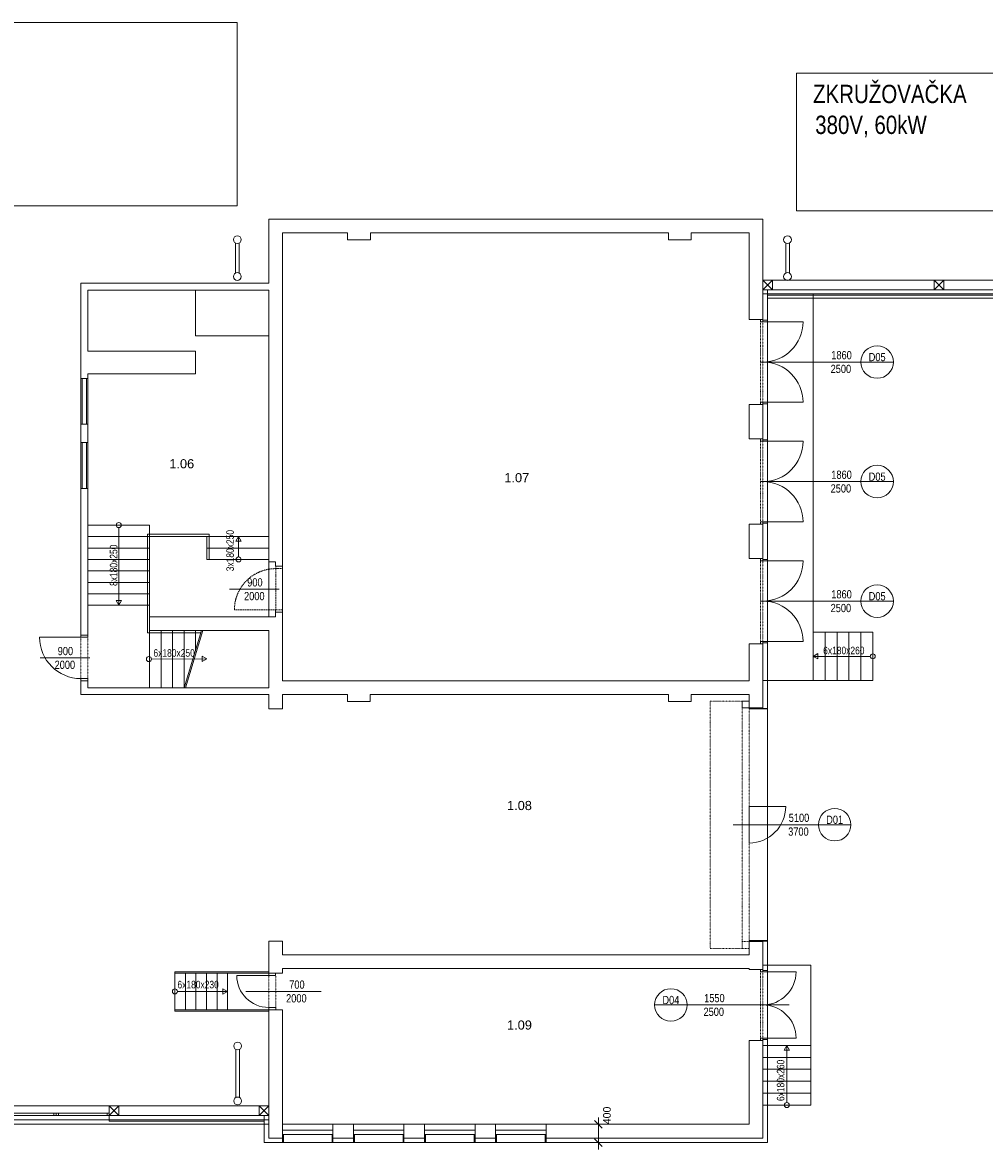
# Model space of a CAD drawing. Header units: millimetres. Extents: x 918337 to 1269480, y -257156 to -67477.
# Tile 8 of 114: x 986471 to 1007461, y -174825 to -150225. Entities that reach past the tile are written whole.
import ezdxf
from ezdxf.enums import TextEntityAlignment as Align

# ---------------------------------------------------------------- set-up
doc = ezdxf.new("R2010")
doc.units = ezdxf.units.MM
doc.linetypes.add('DĚLICÍ2', pattern=[15.875, 6.35, -3.175, 0, -3.175, 0, -3.175])
doc.linetypes.add('ČÁRKOVANÁ', pattern=[19.05, 12.7, -6.35])
doc.layers.get('0').update_dxf_attribs({"color": 8, "lineweight": 9})
doc.layers.add('St_kóty', color=132, linetype='Continuous', lineweight=18)
doc.layers.add('St_plocha_místnosti', color=3, linetype='Continuous', lineweight=18)
doc.styles.add('Andy', font='arial.ttf')
doc.styles.get("Standard").update_dxf_attribs({"font": 'arial.ttf'})
doc.linetypes.add('IZOLACE', pattern='A,0.0001,-0.1,[134,ltypeshp.shx,S=0.1,R=0,X=-0.1,Y=0],-0.2,[134,ltypeshp.shx,S=0.1,R=180,X=0.1,Y=0],-0.1', length=0.4001)

# ---------------------------------------------------------------- blocks, each defined once
blk = doc.blocks.new('_Oblique')
at = {"color": 0, "linetype": 'ByBlock', "lineweight": -2}
blk.add_line((-0.5, -0.5), (0.5, 0.5), dxfattribs=at)
blk = doc.blocks.new('EDWED')
at = {"color": 8}
for p, q in [((941867, -245134), (929867, -245134)), ((941867, -249134), (941867, -245134)), ((954072, -246243), (954072, -249243)), ((964072, -246243), (954072, -246243)), ((929867, -249134), (941867, -249134)), ((953337, -249425), (942557, -249425)), ((953337, -250758), (953337, -249425)), ((953337, -250968), (953337, -249425)), ((954072, -249243), (964072, -249243)), ((953437, -251088), (953437, -250968)), ((953337, -251635), (953437, -251635)), ((953287, -252545), (955478, -252545)), ((955478, -252545), (956187, -252545)), ((953337, -253455), (953437, -253455)), ((953337, -254245), (953437, -254245)), ((953287, -255155), (955478, -255155)), ((955478, -255155), (956187, -255155)), ((953337, -256065), (953437, -256065)), ((953337, -256855), (953437, -256855)), ((941702, -257505), (942784, -257505)), ((953287, -257765), (955478, -257765)), ((955478, -257765), (956187, -257765)), ((953337, -258675), (953437, -258675)), ((937568, -259005), (938649, -259005)), ((953037, -260115), (953437, -260115)), ((952693, -262645), (954550, -262645)), ((954550, -262645), (955259, -262645)), ((953037, -265175), (953437, -265175)), ((953337, -265825), (953437, -265825)), ((942054, -266285), (943701, -266285)), ((950977, -266580), (951686, -266580)), ((951686, -266580), (953910, -266580)), ((953337, -267335), (953437, -267335)), ((939077, -269115), (939077, -268995))]:
    blk.add_line(p, q, dxfattribs=at)
at = {"color": 8, "ltscale": 2}
for p, q in [((953337, -249425), (942557, -249425)), ((942557, -249425), (942557, -250825)), ((944273, -249725), (942857, -249725)), ((942857, -249725), (942857, -259505)), ((944273, -249725), (944273, -249875)), ((944273, -249875), (944773, -249875)), ((944773, -249725), (944773, -249875)), ((951277, -249725), (944773, -249725)), ((951277, -249725), (951277, -249875)), ((951277, -249875), (951777, -249875)), ((951777, -249725), (951777, -249875)), ((953037, -249725), (951777, -249725)), ((953037, -251615), (953037, -249725)), ((942557, -250825), (938457, -250825)), ((938457, -250825), (938457, -252905)), ((969137, -250758), (953337, -250758)), ((969239, -250758), (953337, -250758)), ((953337, -250758), (953547, -250968)), ((953337, -250968), (953547, -250758)), ((953547, -250758), (953337, -250758)), ((953337, -250758), (953337, -250968)), ((957077, -250758), (953547, -250758)), ((953547, -250968), (953547, -250758)), ((957077, -250758), (957287, -250968)), ((957077, -250968), (957287, -250758)), ((957287, -250758), (957077, -250758)), ((957077, -250758), (957077, -250968)), ((963077, -250758), (957287, -250758)), ((957287, -250968), (957287, -250758)), ((942557, -250975), (938607, -250975)), ((938607, -250975), (938607, -252305)), ((940957, -251971), (940957, -250975)), ((942557, -250975), (942557, -258105)), ((953337, -251615), (953337, -250968)), ((953337, -250968), (953547, -250968)), ((953337, -251053), (969437, -251053)), ((953437, -251088), (953437, -251635)), ((969357, -251088), (953437, -251088)), ((953437, -251153), (969537, -251153)), ((969237, -250968), (953547, -250968)), ((954437, -259495), (954437, -251065)), ((957077, -250968), (957287, -250968)), ((953037, -251615), (953337, -251615)), ((953337, -251615), (953287, -251615)), ((953287, -251615), (953287, -251665)), ((953337, -251665), (953337, -251615)), ((953287, -251665), (953337, -251665)), ((953337, -251665), (954217, -251665)), ((940957, -251971), (942557, -251971)), ((940957, -252305), (938607, -252305)), ((940957, -252305), (940957, -252805)), ((940957, -252805), (938607, -252805)), ((938607, -252805), (938607, -252905)), ((938457, -253905), (938457, -252905)), ((938607, -252905), (938457, -252905)), ((938482, -253905), (938482, -252905)), ((938582, -253905), (938582, -252905)), ((938607, -252905), (938607, -253905)), ((953037, -253475), (953037, -254225)), ((953037, -253475), (953337, -253475)), ((953337, -253475), (953337, -254225)), ((953437, -253455), (953437, -254245)), ((938607, -253905), (938457, -253905)), ((938457, -253905), (938457, -254305)), ((938607, -253905), (938607, -254305)), ((938457, -255305), (938457, -254305)), ((938607, -254305), (938457, -254305)), ((938482, -255305), (938482, -254305)), ((938582, -255305), (938582, -254305)), ((938607, -254305), (938607, -255305)), ((953037, -254225), (953337, -254225)), ((938607, -255305), (938457, -255305)), ((938457, -255305), (938457, -258505)), ((938607, -255305), (938607, -258505)), ((953037, -256085), (953037, -256835)), ((953037, -256085), (953337, -256085)), ((953337, -256085), (953337, -256835)), ((953437, -256065), (953437, -256855)), ((939957, -256105), (938607, -256105)), ((939282, -256159), (939282, -257855)), ((941257, -256305), (939907, -256305)), ((939907, -256305), (939907, -258455)), ((939957, -256105), (939957, -258155)), ((941257, -256305), (941257, -256855)), ((942557, -256355), (938607, -256355)), ((941207, -256355), (941207, -256855)), ((941898, -256355), (941839, -256456)), ((941839, -256456), (941957, -256456)), ((941957, -256456), (941898, -256355)), ((941898, -256800), (941898, -256355)), ((939957, -256605), (938607, -256605)), ((939957, -256605), (938607, -256605)), ((942557, -256605), (941207, -256605)), ((939957, -256855), (938607, -256855)), ((939957, -256855), (938607, -256855)), ((942557, -256855), (941207, -256855)), ((942707, -256905), (942557, -256905)), ((942707, -256905), (942707, -257005)), ((942707, -257005), (942857, -257005)), ((953037, -256835), (953337, -256835)), ((939957, -257105), (938607, -257105)), ((939957, -257355), (938607, -257355)), ((939957, -257605), (938607, -257605)), ((939282, -257855), (939224, -257753)), ((939224, -257753), (939341, -257753)), ((939341, -257753), (939282, -257855)), ((939957, -257855), (938607, -257855)), ((942707, -258005), (942857, -258005)), ((942707, -258005), (942707, -258105)), ((942557, -258105), (939957, -258105)), ((939957, -258105), (939957, -258405)), ((942557, -258105), (942707, -258105)), ((938456, -258505), (938456, -258555)), ((938606, -258505), (938456, -258505)), ((938607, -258505), (938457, -258505)), ((938606, -258555), (938606, -258505)), ((939907, -258455), (941072, -258455)), ((939957, -258405), (942557, -258405)), ((939957, -258405), (939957, -259655)), ((940207, -258405), (940207, -259655)), ((940457, -258405), (940457, -259655)), ((940707, -259655), (941087, -258405)), ((940707, -258405), (940707, -259655)), ((940738, -259655), (941119, -258405)), ((940957, -258405), (940957, -258833)), ((942557, -258405), (942557, -259655)), ((954697, -258445), (954437, -258445)), ((954957, -258445), (954697, -258445)), ((954697, -259495), (954697, -258445)), ((955217, -258445), (954957, -258445)), ((954957, -259495), (954957, -258445)), ((955477, -258445), (955217, -258445)), ((955217, -259495), (955217, -258445)), ((955737, -258445), (955477, -258445)), ((955477, -259495), (955477, -258445)), ((955737, -259495), (955737, -258445)), ((938456, -258555), (937556, -258555)), ((938456, -258555), (938606, -258555)), ((953037, -258695), (953037, -259505)), ((953337, -258695), (953037, -258695)), ((953337, -258695), (953337, -260095)), ((953337, -260095), (953337, -258695)), ((953437, -260115), (953437, -258675)), ((939997, -259030), (941207, -259027)), ((941106, -259085), (941106, -258968)), ((941106, -258968), (941207, -259027)), ((941207, -259027), (941106, -259085)), ((954539, -258911), (954437, -258970)), ((954437, -258970), (954539, -259028)), ((955683, -258970), (954437, -258970)), ((954539, -259028), (954539, -258911)), ((938457, -259455), (938457, -259505)), ((938607, -259455), (938457, -259455)), ((938457, -259505), (938607, -259505)), ((938607, -259505), (938457, -259505)), ((938457, -259505), (938457, -259805)), ((938607, -259505), (938607, -259455)), ((938607, -259505), (938607, -259655)), ((953037, -259505), (942857, -259505)), ((953337, -259495), (954437, -259495)), ((954437, -259495), (954697, -259495)), ((954697, -259495), (954957, -259495)), ((954957, -259495), (955217, -259495)), ((955217, -259495), (955477, -259495)), ((955477, -259495), (955737, -259495)), ((942557, -259655), (938607, -259655)), ((942557, -259805), (938457, -259805)), ((942557, -259805), (942557, -260115)), ((942857, -259805), (942857, -260115)), ((944272, -259805), (942857, -259805)), ((944272, -259805), (944272, -259955)), ((944272, -259955), (944772, -259955)), ((944772, -259805), (944772, -259955)), ((951277, -259805), (944772, -259805)), ((951277, -259805), (951277, -259955)), ((951277, -259955), (951777, -259955)), ((951777, -259805), (951777, -259955)), ((953037, -259805), (951777, -259805)), ((953037, -259805), (953037, -260095)), ((942857, -260115), (942557, -260115)), ((953037, -260095), (953337, -260095)), ((942857, -265185), (942557, -265185)), ((942557, -265885), (942557, -265185)), ((942857, -265485), (942857, -265185)), ((953437, -265825), (953437, -265175)), ((953337, -265195), (953037, -265195)), ((953037, -265485), (953037, -265195)), ((953337, -265805), (953337, -265195)), ((953037, -265485), (942857, -265485)), ((940507, -265855), (942557, -265855)), ((940507, -265855), (940507, -266715)), ((940737, -265885), (940507, -265885)), ((940507, -265885), (940507, -266685)), ((940967, -265885), (940737, -265885)), ((940737, -265885), (940737, -266685)), ((941197, -265885), (940967, -265885)), ((940967, -265885), (940967, -266685)), ((941427, -265885), (941197, -265885)), ((941197, -265885), (941197, -266685)), ((941657, -265885), (941427, -265885)), ((941427, -265885), (941427, -266685)), ((941657, -265885), (941657, -266685)), ((941657, -265885), (942557, -265885)), ((942557, -265885), (942557, -265935)), ((942707, -265885), (942557, -265885)), ((942557, -265885), (942857, -265885)), ((942707, -265935), (942707, -265885)), ((953037, -265785), (942857, -265785)), ((942857, -265885), (942857, -265785)), ((953037, -265805), (953037, -265785)), ((953037, -265805), (953337, -265805)), ((954387, -265715), (953337, -265715)), ((954387, -267465), (954387, -265715)), ((942557, -265935), (941857, -265935)), ((942557, -265935), (942707, -265935)), ((940562, -266285), (941657, -266285)), ((941657, -266285), (941556, -266226)), ((941556, -266226), (941556, -266343)), ((941556, -266343), (941657, -266285)), ((942558, -266635), (942558, -266685)), ((942708, -266635), (942558, -266635)), ((942708, -266685), (942708, -266635)), ((940507, -266685), (940737, -266685)), ((940507, -266715), (942557, -266715)), ((940737, -266685), (940967, -266685)), ((940967, -266685), (941197, -266685)), ((941197, -266685), (941427, -266685)), ((941427, -266685), (941657, -266685)), ((941657, -266685), (942557, -266685)), ((942557, -266685), (942857, -266685)), ((942557, -268995), (942557, -266685)), ((942558, -266685), (942708, -266685)), ((942857, -269410), (942857, -266685)), ((953037, -267355), (953337, -267355)), ((953037, -269185), (953037, -267355)), ((953337, -269485), (953337, -267355)), ((953437, -269585), (953437, -267335)), ((953337, -267465), (954387, -267465)), ((953337, -267465), (953337, -267725)), ((953862, -267465), (953804, -267566)), ((953804, -267566), (953921, -267566)), ((953921, -267566), (953862, -267465)), ((953862, -268710), (953862, -267465)), ((954387, -267725), (954387, -267465)), ((953337, -267725), (953337, -267985)), ((953337, -267725), (954387, -267725)), ((954387, -267985), (954387, -267725)), ((953337, -267985), (953337, -268245)), ((953337, -267985), (954387, -267985)), ((954387, -268245), (954387, -267985)), ((953337, -268245), (953337, -268505)), ((953337, -268245), (954387, -268245)), ((954387, -268505), (954387, -268245)), ((953337, -268505), (953337, -268765)), ((953337, -268505), (954387, -268505)), ((954387, -268765), (954387, -268505)), ((872807, -268785), (942557, -268785)), ((939287, -268785), (939077, -268785)), ((939077, -268785), (939077, -268995)), ((939077, -268995), (939287, -268785)), ((939077, -268785), (939287, -268995)), ((939287, -268995), (939287, -268785)), ((942557, -268785), (942347, -268785)), ((942347, -268785), (942347, -268995)), ((942347, -268995), (942557, -268785)), ((942347, -268785), (942557, -268995)), ((942557, -268995), (942557, -268785)), ((953337, -268765), (954387, -268765)), ((942557, -269085), (872807, -269085)), ((939077, -268995), (939287, -268995)), ((939077, -269115), (942457, -269115)), ((939182, -268995), (942457, -268995)), ((942347, -268995), (942557, -268995)), ((942457, -269585), (942457, -268995)), ((942557, -269485), (942557, -268995)), ((949748, -269735), (949748, -269035)), ((942557, -269185), (872807, -269185)), ((942857, -269185), (943957, -269185)), ((943957, -269310), (942857, -269310)), ((942857, -269585), (942857, -269310)), ((944407, -269185), (943957, -269185)), ((943957, -269410), (943957, -269185)), ((944407, -269185), (945507, -269185)), ((944407, -269410), (944407, -269185)), ((945507, -269310), (944407, -269310)), ((945957, -269185), (945507, -269185)), ((945507, -269410), (945507, -269185)), ((945957, -269185), (947057, -269185)), ((945957, -269410), (945957, -269185)), ((947057, -269310), (945957, -269310)), ((947507, -269185), (947057, -269185)), ((947057, -269410), (947057, -269185)), ((947507, -269185), (948607, -269185)), ((947507, -269410), (947507, -269185)), ((948607, -269310), (947507, -269310)), ((953037, -269185), (948607, -269185)), ((948607, -269410), (948607, -269185)), ((949348, -269185), (949898, -269185)), ((942877, -269585), (942457, -269585)), ((942857, -269485), (942557, -269485)), ((943957, -269410), (942857, -269410)), ((943937, -269585), (942857, -269585)), ((942877, -269585), (942877, -269410)), ((943937, -269585), (943937, -269410)), ((944427, -269585), (943937, -269585)), ((943957, -269585), (943957, -269410)), ((944407, -269485), (943957, -269485)), ((945507, -269410), (944407, -269410)), ((944407, -269585), (944407, -269410)), ((944427, -269585), (944427, -269410)), ((944427, -269585), (945507, -269585)), ((945487, -269585), (945487, -269410)), ((945977, -269585), (945487, -269585)), ((945507, -269585), (945507, -269410)), ((945957, -269485), (945507, -269485)), ((945957, -269585), (945957, -269410)), ((947057, -269410), (945957, -269410)), ((945977, -269585), (945977, -269410)), ((945977, -269585), (947057, -269585)), ((947037, -269585), (947037, -269410)), ((947527, -269585), (947037, -269585)), ((947057, -269585), (947057, -269410)), ((947507, -269485), (947057, -269485)), ((947507, -269585), (947507, -269410)), ((948607, -269410), (947507, -269410)), ((947527, -269585), (947527, -269410)), ((947527, -269585), (948587, -269585)), ((948587, -269585), (948587, -269410)), ((953437, -269585), (948587, -269585)), ((948607, -269585), (948607, -269410)), ((953337, -269485), (948607, -269485)), ((949348, -269585), (949898, -269585))]:
    blk.add_line(p, q, dxfattribs=at)
at = {"color": 8, "lineweight": 18, "ltscale": 2}
for p, q in [((941829, -250604), (941829, -249949)), ((941909, -250604), (941909, -249949)), ((953837, -250604), (953837, -249950)), ((953917, -250604), (953917, -249950)), ((941837, -268600), (941837, -267550)), ((941917, -268600), (941917, -267550))]:
    blk.add_line(p, q, dxfattribs=at)
at = {"color": 8, "ltscale": 3}
for p, q in [((953437, -253455), (953437, -251635)), ((953437, -256065), (953437, -254245)), ((953437, -258675), (953437, -256855)), ((953437, -260095), (953437, -265195)), ((953437, -267335), (953437, -265825))]:
    blk.add_line(p, q, dxfattribs=at)
at = {"color": 8, "linetype": 'ČÁRKOVANÁ', "ltscale": 2}
for p, q in [((942708, -257055), (942707, -257955)), ((942708, -257055), (942708, -257005)), ((942708, -257005), (942858, -257005)), ((942858, -257055), (942708, -257055)), ((942858, -257055), (942857, -257955)), ((942858, -257005), (942858, -257055)), ((942707, -257955), (941807, -257955)), ((942707, -258005), (942707, -257955)), ((942707, -257955), (942857, -257955)), ((942857, -258005), (942707, -258005)), ((942857, -257955), (942857, -258005))]:
    blk.add_line(p, q, dxfattribs=at)
at = {"color": 8, "linetype": 'DĚLICÍ2', "ltscale": 2}
for p, q in [((938457, -259455), (938456, -258555)), ((938607, -259455), (938606, -258555)), ((942558, -266635), (942557, -265935)), ((942708, -266635), (942707, -265935))]:
    blk.add_line(p, q, dxfattribs=at)
at = {"color": 8, "linetype": 'IZOLACE', "ltscale": 2}
for p, q in [((953037, -260105), (953437, -260105)), ((953437, -265185), (953037, -265185)), ((942867, -269585), (942867, -269410)), ((943947, -269585), (943947, -269410)), ((944417, -269585), (944417, -269410)), ((945497, -269585), (945497, -269410)), ((945967, -269585), (945967, -269410)), ((947047, -269585), (947047, -269410)), ((947517, -269585), (947517, -269410)), ((948597, -269585), (948597, -269410))]:
    blk.add_line(p, q, dxfattribs=at)
at = {"color": 8, "linetype": 'DĚLICÍ2', "ltscale": 2}
for points in [[(953287, -251665), (953287, -253425)], [(953337, -251665), (953337, -253425)], [(953287, -254275), (953287, -256035)], [(953337, -254275), (953337, -256035)], [(953287, -256885), (953287, -258645)], [(953337, -256885), (953337, -258645)], [(952187, -259945), (952187, -265345)], [(952187, -259945), (952887, -259945)], [(952887, -260095), (952887, -265195)], [(953037, -265195), (953037, -260095)], [(952187, -265345), (952887, -265345)], [(953287, -265855), (953287, -267305)], [(953337, -265855), (953337, -267305)]]:
    blk.add_lwpolyline(points, dxfattribs=at)
at = {"color": 8, "ltscale": 2}
for points in [[(953337, -253475), (953337, -253425), (953287, -253425), (953287, -253475)], [(953337, -254275), (953337, -254225), (953287, -254225), (953287, -254275)], [(953337, -256085), (953337, -256035), (953287, -256035), (953287, -256085)], [(953337, -256885), (953337, -256835), (953287, -256835), (953287, -256885)], [(953337, -258695), (953337, -258645), (953287, -258645), (953287, -258695)], [(953337, -265855), (953337, -265805), (953287, -265805), (953287, -265855)], [(953337, -267355), (953337, -267305), (953287, -267305), (953287, -267355)]]:
    blk.add_lwpolyline(points, close=True, dxfattribs=at)
for points in [[(953337, -253425), (954217, -253425)], [(953337, -254275), (954217, -254275)], [(953337, -256035), (954217, -256035)], [(953337, -256885), (954217, -256885)], [(953337, -258645), (954217, -258645)], [(953337, -265855), (954062, -265855)], [(953337, -267305), (954062, -267305)]]:
    blk.add_lwpolyline(points, dxfattribs=at)
at = {"color": 8}
for points in [[(953037, -260095), (952887, -260095), (952887, -259945), (953037, -259945)], [(936761, -268995), (937919, -268995), (937919, -268945), (936761, -268945)], [(937919, -268995), (937869, -268995), (937869, -268945), (937919, -268945)], [(937919, -268995), (939077, -268995), (939077, -268945), (937919, -268945)], [(937919, -268995), (937919, -268995), (937919, -268945), (937919, -268945)], [(937919, -268995), (937969, -268995), (937969, -268945), (937919, -268945)], [(939077, -268995), (939027, -268995), (939027, -268945), (939077, -268945)]]:
    blk.add_lwpolyline(points, close=True, dxfattribs=at)
at = {"color": 8, "linetype": 'DĚLICÍ2', "ltscale": 2}
blk.add_lwpolyline([(953037, -265195), (952887, -265195), (952887, -265345), (953037, -265345)], close=True, dxfattribs=at)
at = {"color": 8, "ltscale": 2}
for centre, radius in [((941869, -249874), 85), ((953877, -249875), 85), ((941869, -250679), 85), ((953877, -250679), 85), ((939282, -256105), 54.6), ((941898, -256855), 54.6), ((939942, -259030), 54.6), ((955737, -258970), 54.6), ((940507, -266285), 54.6), ((941877, -267475), 85), ((941877, -268675), 85), ((953862, -268765), 54.6)]:
    blk.add_circle(centre, radius, dxfattribs=at)
at = {"color": 8}
for centre in [(955832, -252545), (955832, -255155), (955832, -257765), (954905, -262645), (951331, -266580)]:
    blk.add_circle(centre, 355, dxfattribs=at)
at = {"color": 8, "ltscale": 2}
for centre, radius, start, end in [((953337, -251665), 880, 270, 0), ((953337, -253425), 880, 0, 90), ((953337, -254275), 880, 270, 0), ((953337, -256035), 880, 0, 90), ((953337, -256885), 880, 270, 0), ((953337, -258645), 880, 0, 90), ((938456, -258555), 900, 180, 270), ((953337, -265855), 725, 270, 0), ((942557, -265935), 700, 180, 270), ((953337, -267305), 725, 0, 90)]:
    blk.add_arc(centre, radius, start, end, dxfattribs=at)
at = {"color": 8, "linetype": 'ČÁRKOVANÁ', "ltscale": 2}
blk.add_arc((942707, -257955), 900, 90, 180, dxfattribs=at)
at = {"color": 8, "ltscale": 2, "xscale": 170, "yscale": 170, "zscale": 170}
for p, rotation in [((949748, -269185), 90), ((949748, -269585), 270)]:
    blk.add_blockref('_Oblique', p, dxfattribs=dict(at, rotation=rotation))
at = {"color": 8, "width": 0.8}
for s, height, p in [('ZKRUŽOVAČKA', 400, (954433, -246893)), ('380V, 60kW', 400, (954480, -247567)), ('1860', 180, (954831, -252485)), ('2500', 180, (954817, -252785)), ('1860', 180, (954831, -255095)), ('2500', 180, (954817, -255395)), ('900', 180, (942086, -257445)), ('2000', 180, (942017, -257745)), ('1860', 180, (954831, -257705)), ('2500', 180, (954817, -258005)), ('900', 180, (937951, -258945)), ('2000', 180, (937883, -259245)), ('5100', 180, (953903, -262585)), ('3700', 180, (953890, -262885)), ('700', 180, (943003, -266225)), ('2000', 180, (942935, -266525)), ('1550', 180, (952057, -266520)), ('2500', 180, (952043, -266820))]:
    blk.add_text(s, height=height, dxfattribs=at).set_placement(p)
for s, p in [('D05', (955832, -252437)), ('D05', (955832, -255047)), ('D05', (955832, -257657)), ('D01', (954905, -262537)), ('D04', (951331, -266472))]:
    blk.add_text(s, height=180, dxfattribs=at).set_placement(p, align=Align.MIDDLE_CENTER)
at = {"color": 8, "ltscale": 2, "width": 0.8}
for s, p in [('3x180x250', (941794, -257113)), ('8x180x250', (939253, -257434)), ('6x180x260', (953808, -268678))]:
    blk.add_text(s, height=165, rotation=90, dxfattribs=at).set_placement(p)
for s, p in [('6x180x260', (954654, -258925)), ('6x180x250', (940041, -258979)), ('6x180x230', (940564, -266218))]:
    blk.add_text(s, height=165, dxfattribs=at).set_placement(p)
at = {"color": 8, "ltscale": 2, "insert": (949936, -268992), "char_height": 165, "attachment_point": 5, "rotation": 90}
blk.add_mtext('400', dxfattribs=at)
blk = doc.blocks.new('SCSDCSDCSCSCSCSCS')
at = {"color": 8, "ltscale": 2}
blk.add_lwpolyline([(-182091, -1078999), (-181591, -1078999)], dxfattribs=at)
at = {"color": 8}
for points in [[(-180331, -1081289), (-179531, -1081289)], [(-180331, -1081289), (-180331, -1082089)]]:
    blk.add_lwpolyline(points, dxfattribs=at)
blk.add_arc((-180331, -1081289), 800, 270, 0, dxfattribs=at)

msp = doc.modelspace()

# ---------------------------------------------------------------- block references
msp.add_blockref('EDWED', (49287.2, 94909.3))
at = {"layer": 'St_kóty', "lineweight": 18}
msp.add_blockref('SCSDCSDCSCSCSCSCS', (1182655.4, 913953), dxfattribs=at)

# ---------------------------------------------------------------- texts
at = {"layer": 'St_plocha_místnosti', "ltscale": 2, "style": 'Andy'}
for s, p in [('1.06', (989672.8, -159956.4)), ('1.07', (996983.5, -160260.7)), ('1.08', (997042.2, -167417.2)), ('1.09', (997042.2, -172209))]:
    msp.add_text(s, height=200, dxfattribs=at).set_placement(p)

doc.saveas('drawing.dxf')
